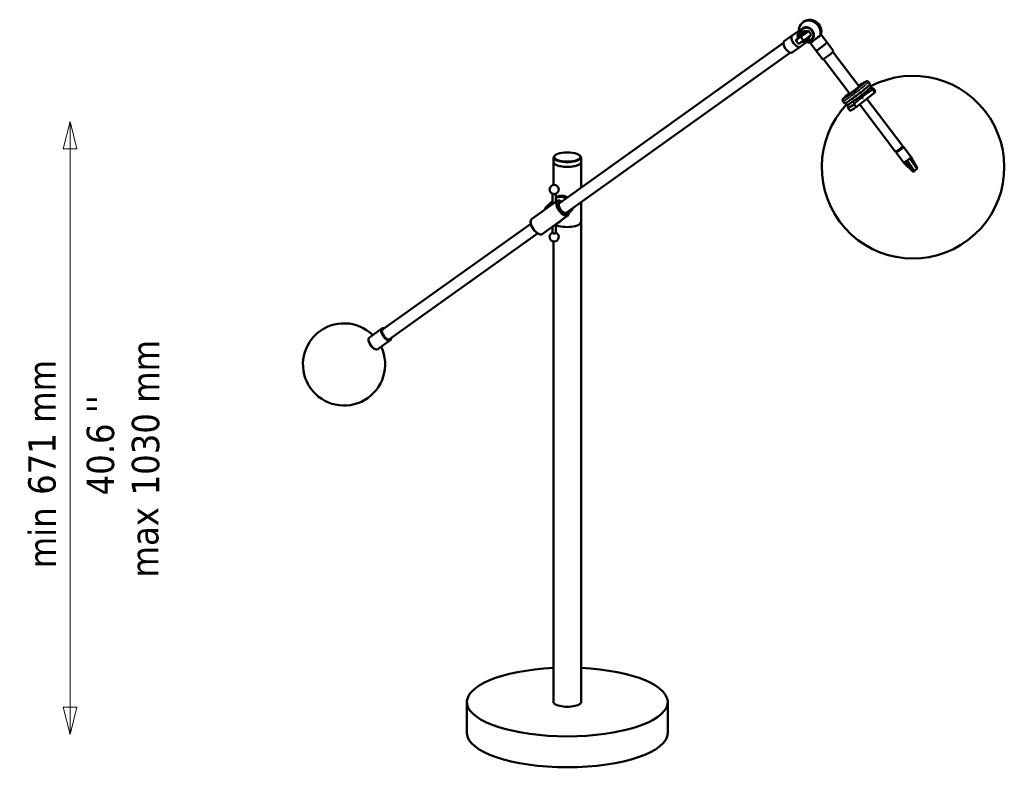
# Model space of a CAD drawing. Header units: millimetres. Extents: x 180 to 2750, y 323 to 1642.
# Tile 2 of 2: x 1671 to 2750, y 598 to 1417. Entities that reach past the tile are written whole.
import ezdxf

# ---------------------------------------------------------------- set-up
doc = ezdxf.new("R2010")
doc.units = ezdxf.units.MM
doc.header["$LTSCALE"] = 10
for name, color, linetype, lineweight in [('Symbol (ISO)', 7, 'Continuous', 25), ('Widoczne (ISO)', 7, 'Continuous', 50), ('Widoczne wąskie (ISO)', 7, 'Continuous', 35), ('Wymiar (ISO)', 7, 'Continuous', 25)]:
    doc.layers.add(name, color=color, linetype=linetype, lineweight=lineweight)
doc.styles.add('Tekst notatki (ISO)', font='tahoma.ttf')

msp = doc.modelspace()

# ---------------------------------------------------------------- linework, layer by layer
at = {"layer": 'Widoczne (ISO)'}
for p, q in [((2517.2, 1399.2), (2524.2, 1404.2)), ((2528.6, 1406.6), (2528.3, 1406.3)), ((2533.7, 1403.9), (2530.5, 1401.6)), ((2533.9, 1403.7), (2533.7, 1403.9)), ((2538.1, 1400.4), (2535.1, 1404.4)), ((2508.6, 1393), (2517.2, 1399.2)), ((2524.3, 1390.2), (2521.3, 1394.2)), ((2525.9, 1387), (2532.9, 1392)), ((2526.6, 1397.8), (2529.6, 1393.8)), ((2528.4, 1400.1), (2530.5, 1401.6)), ((2538.9, 1395.6), (2538.6, 1395.4)), ((2548.2, 1399.8), (2548.1, 1399.8)), ((2549.2, 1399.9), (2555.4, 1391.7)), ((2555.4, 1391.7), (2562.6, 1382.2)), ((2262.2, 1215.8), (2507.7, 1391.2)), ((2517.3, 1380.8), (2525.9, 1387)), ((2536.8, 1391.4), (2543.4, 1382.6)), ((2543.4, 1382.6), (2550.7, 1373.1)), ((2561.9, 1381.4), (2590.8, 1343.4)), ((2269.8, 1205.2), (2515.3, 1380.6)), ((2551.6, 1373.5), (2580.5, 1335.5)), ((2602.6, 1346.1), (2600.8, 1348.5)), ((2584.7, 1338.7), (2584.9, 1338.5)), ((2585.4, 1338.4), (2584.9, 1338.5)), ((2585.6, 1339.4), (2586.3, 1339.9)), ((2585.7, 1339.4), (2586.4, 1339.9)), ((2586.4, 1339.9), (2585.7, 1339.4)), ((2585.9, 1339.7), (2586.4, 1340)), ((2586, 1339.6), (2586.4, 1340)), ((2586.4, 1339.9), (2586.4, 1339.9)), ((2586.5, 1340.2), (2586.8, 1340.3)), ((2586.7, 1340.2), (2586.5, 1340.2)), ((2586.5, 1339.9), (2586.8, 1340.2)), ((2586.5, 1340), (2586.5, 1339.9)), ((2587.3, 1340.7), (2587, 1340.5)), ((2587.2, 1340.5), (2587, 1340.4)), ((2587.1, 1340.4), (2587.2, 1340.5)), ((2587.8, 1341.1), (2587.3, 1340.7)), ((2587.9, 1341), (2587.3, 1340.6)), ((2587.3, 1340.7), (2587.3, 1340.6)), ((2588.1, 1341.3), (2587.4, 1340.7)), ((2587.4, 1340.7), (2588.1, 1341.3)), ((2587.4, 1340.7), (2587.4, 1340.7)), ((2588.2, 1341.3), (2587.5, 1340.8)), ((2589.1, 1342), (2589.2, 1341.8)), ((2589.2, 1341.3), (2589.2, 1341.8)), ((2590.4, 1344.1), (2591.1, 1344.7)), ((2590.4, 1342.9), (2590.4, 1342.8)), ((2590.5, 1344.3), (2591.2, 1344.8)), ((2591.2, 1344.8), (2590.5, 1344.3)), ((2590.6, 1344.3), (2591.2, 1344.8)), ((2590.8, 1344.6), (2591.2, 1344.9)), ((2591.2, 1344.8), (2591.2, 1344.7)), ((2591.3, 1345), (2591.6, 1345.1)), ((2591.6, 1345), (2591.3, 1344.7)), ((2591.3, 1344.9), (2591.3, 1344.8)), ((2591.3, 1344.7), (2591.5, 1344.9)), ((2591.8, 1345.3), (2592.1, 1345.5)), ((2592, 1345.3), (2591.8, 1345.2)), ((2592.1, 1345.5), (2591.9, 1345.4)), ((2592.7, 1346), (2592.1, 1345.5)), ((2592.5, 1345.7), (2592.1, 1345.4)), ((2592.1, 1345.4), (2592.1, 1345.4)), ((2592.9, 1346), (2592.2, 1345.5)), ((2592.2, 1345.5), (2592.9, 1346)), ((2592.2, 1345.5), (2592.2, 1345.5)), ((2593, 1346.2), (2592.3, 1345.6)), ((2593.9, 1346.8), (2594, 1346.6)), ((2593.9, 1346.1), (2594, 1346.6)), ((2602, 1345.2), (2603.6, 1343.1)), ((2602.8, 1342.1), (2604.6, 1339.8)), ((2603.6, 1343.1), (2605.3, 1340.8)), ((2605.5, 1340.3), (2607.9, 1337.1)), ((2608.6, 1338.1), (2606.2, 1341.3)), ((2574.7, 1324.9), (2572.9, 1327.3)), ((2575.2, 1332.5), (2575.4, 1332.3)), ((2575.9, 1332.2), (2575.4, 1332.3)), ((2576.1, 1333.1), (2576.8, 1333.7)), ((2576.2, 1333.3), (2577, 1333.8)), ((2576.9, 1333.8), (2576.2, 1333.3)), ((2576.4, 1333.3), (2576.9, 1333.7)), ((2576.6, 1333.6), (2577, 1333.9)), ((2576.9, 1333.8), (2577, 1333.7)), ((2577.3, 1334), (2577, 1333.7)), ((2577, 1333.7), (2577.2, 1333.9)), ((2577.1, 1333.9), (2577.1, 1333.8)), ((2577.2, 1334.1), (2577.4, 1334.1)), ((2577.7, 1334.2), (2577.5, 1334.2)), ((2577.6, 1334.3), (2577.9, 1334.6)), ((2577.9, 1334.6), (2577.7, 1334.4)), ((2577.7, 1334.3), (2577.7, 1334.3)), ((2578.2, 1334.6), (2577.8, 1334.4)), ((2577.8, 1334.4), (2577.9, 1334.3)), ((2578.5, 1335), (2577.9, 1334.5)), ((2578.6, 1335), (2577.9, 1334.5)), ((2577.9, 1334.5), (2578, 1334.5)), ((2578, 1334.5), (2578.6, 1335)), ((2578.8, 1335.2), (2578.1, 1334.6)), ((2579.6, 1335.8), (2579.8, 1335.6)), ((2579.7, 1335.1), (2579.8, 1335.6)), ((2581.1, 1335.8), (2581.2, 1335.8)), ((2583.7, 1327), (2585.5, 1324.8)), ((2607.9, 1337.1), (2587.4, 1321)), ((2593.4, 1334.2), (2594.6, 1332.7)), ((2599, 1330.1), (2638.5, 1278.1)), ((2575.7, 1325.3), (2577.3, 1323.1)), ((2577.3, 1323.1), (2579.1, 1320.9)), ((2580.8, 1317), (2578.3, 1320.1)), ((2587.4, 1321), (2585, 1324.2)), ((2591.2, 1323.9), (2630.6, 1272.1)), ((2632.8, 1273.4), (2633.3, 1272.6)), ((2633.3, 1272.6), (2635.6, 1274.3)), ((2635.6, 1274.3), (2635, 1275.1)), ((2637.5, 1277), (2638, 1276.3)), ((2638.5, 1276.9), (2638, 1277.5)), ((2638, 1276.3), (2638.5, 1276.9)), ((2639.2, 1277.3), (2647.6, 1266.2)), ((2255.9, 1265.8), (2255.9, 1260.6)), ((2257.4, 1268.1), (2257, 1267.7)), ((2284.5, 1268.1), (2284.9, 1267.7)), ((2285.9, 1265.8), (2285.9, 1260.6)), ((2631.2, 1271.3), (2639.6, 1260.1)), ((2631.8, 1271.7), (2631.3, 1272.4)), ((2654.4, 1253.8), (2647.6, 1266.1)), ((2255.9, 1260.6), (2255.9, 1235.7)), ((2285.9, 1260.6), (2285.9, 1232.7)), ((2649.8, 1250.2), (2639.7, 1260.1)), ((2650.5, 1250.6), (2641.5, 1261.3)), ((2653.7, 1253.3), (2651.2, 1251.2)), ((2654.4, 1253.8), (2653.7, 1253.3)), ((2650.5, 1250.6), (2649.8, 1250.2)), ((2651.2, 1251.2), (2650.5, 1250.6)), ((2254.5, 1215.1), (2254.5, 1226.1)), ((2258.5, 1217.4), (2258.5, 1226.1)), ((2259.1, 1222.3), (2258.5, 1221.8)), ((2231.8, 1198.3), (2245.6, 1208.2)), ((2246, 1208.5), (2259.8, 1218.3)), ((2248.2, 1212), (2249.8, 1213.6)), ((2250.6, 1214.3), (2254.5, 1218)), ((2263.2, 1218.4), (2262.7, 1218.5)), ((2285.9, 1216.7), (2285.9, 1194.8)), ((2243.4, 1182), (2271.5, 1202.1)), ((2274.1, 1206.2), (2272.6, 1204.8)), ((2272.6, 1205.2), (2272.6, 1204.7)), ((2068.6, 1077.4), (2230.8, 1193.3)), ((2230.6, 1195.1), (2230.6, 1195.6)), ((2254.5, 1190), (2254.5, 1183.2)), ((2258.5, 1192.8), (2258.5, 1183.2)), ((2263.3, 1196), (2264.1, 1196.8)), ((2285.9, 1194.8), (2285.9, 668.7)), ((2076.2, 1066.8), (2238.4, 1182.7)), ((2240, 1182), (2240.5, 1181.8)), ((2255.9, 1173.9), (2255.9, 668.7)), ((2070.4, 1078.6), (2070, 1078.8)), ((2054.1, 1068.8), (2067.7, 1078.6)), ((2077.9, 1068.1), (2077.9, 1067.7)), ((2053.1, 1066.2), (2053.2, 1066.7)), ((2063.4, 1055.8), (2077, 1065.6)), ((2060.6, 1055.8), (2061.1, 1055.6)), ((2160.9, 669.6), (2160.9, 635.7)), ((2380.9, 669.6), (2380.9, 635.7))]:
    msp.add_line(p, q, dxfattribs=at)
for centre, radius, start, end in [((2536.7, 1403.9), 12.5, 342.1587, 133.2192), ((2536.7, 1403.9), 12.5, 133.2192, 208.7021), ((2536.7, 1403.9), 12.5, 234.5449, 270.647), ((2649.6, 1255.2), 100, 136.7226, 117.7282), ((2256.5, 1230.7), 5, 282.7519, 257.2481), ((2256.5, 1178.9), 5, 113.5782, 66.4218), ((2026.3, 1039.2), 45, 45.7905, 25.3098)]:
    msp.add_arc(centre, radius, start, end, dxfattribs=at)
for centre, major_axis, ratio, start_param, end_param in [((2536.7, 1403.9), (-8.56, 9.11), 0.883022, 3.663727, 6.283185), ((2536.7, 1403.9), (-8.56, 9.11), 0.883022, 3.663727, 6.283185), ((2533.5, 1400.8), (-5.56, 5.92), 0.883022, 1.895228, 7.46922), ((2533.5, 1400.8), (-5.31, 5.65), 0.883022, 1.918231, 7.453499), ((2533.5, 1400.8), (5.14, -5.47), 0.883022, 5.076617, 10.583584), ((2532.6, 1400), (-3.08, 3.28), 0.883022, 5.104779, 7.147758), ((2534.6, 1402), (-5.31, 5.65), 0.883022, 0.120307, 0.254993), ((2533.7, 1401.1), (-5.14, 5.47), 0.883022, 5.677404, 6.283185), ((2512.9, 1386.9), (4.36, -6.1), 0.466048, 3.141593, 6.283185), ((2521.6, 1393.1), (-4.36, 6.1), 0.466048, 0, 3.141593), ((2521.6, 1393.1), (-4.36, 6.1), 0.466048, 0, 3.141593), ((2525.2, 1395.7), (2.62, -3.66), 0.466048, 2.056945, 2.369774), ((2532.6, 1400), (3.08, -3.28), 0.883022, 5.419954, 6.960558), ((2542.8, 1395.9), (-5.95, -4.52), 0.055415, 0.074536, 2.655963), ((2542.8, 1395.9), (-5.97, -4.54), 0.055415, 6.267531, 8.939148), ((2534.6, 1402), (5.31, -5.65), 0.883022, 6.028192, 6.162878), ((2533.7, 1401.1), (5.14, -5.47), 0.883022, 0, 0.605782), ((2549.4, 1387.2), (5.97, 4.54), 0.055415, 3.141593, 6.283185), ((2549.4, 1387.2), (-5.97, -4.54), 0.055415, 0, 3.141593), ((2556.6, 1377.6), (5.97, 4.54), 0.055415, 3.141593, 6.283185), ((2588.7, 1335.5), (-13.9, -10.6), 0.055415, 0, 3.141593), ((2590.5, 1333.1), (13.1, 10), 0.055415, 3.141593, 6.283185), ((2585.6, 1339.5), (-5.57, -4.23), 0.055415, 5.902934, 7.685448), ((2585.6, 1339.5), (-5.18, -3.93), 0.055415, 0, 1.384697), ((2587.2, 1339.9), (2.51, 1.91), 0.055415, 2.541359, 6.883419), ((2587, 1340.1), (2.19, 1.66), 0.055415, 3.141593, 6.283185), ((2586.2, 1339.8), (0.17, 0.129), 0.055415, 5.834718, 7.461666), ((2586.6, 1340.1), (0.17, 0.129), 0.055415, 4.004778, 5.631726), ((2586.3, 1339.9), (0.17, 0.129), 0.055415, 5.575574, 7.202522), ((2586.1, 1340), (-0.273, 0.226), 0.508116, 3.920457, 3.952376), ((2591.1, 1332.3), (11.5, 8.8), 0.055415, 4.254315, 5.774203), ((2586.5, 1340.3), (0.358, -0.15), 0.05164, 0.514468, 0.857914), ((2586.9, 1340.4), (0.17, 0.129), 0.055415, 4.263922, 5.89087), ((2586.9, 1340.3), (-0.17, -0.129), 0.055415, 4.263922, 5.89087), ((2586.7, 1340.5), (-0.056, 0.385), 0.148995, 3.784267, 4.11339), ((2587.2, 1340.5), (-0.17, -0.129), 0.055415, 4.004778, 5.631726), ((2587.1, 1340.7), (0.051, -0.387), 0.078475, 5.377524, 5.473585), ((2587.5, 1340.8), (-0.17, -0.129), 0.055415, 5.575574, 7.202522), ((2587.6, 1340.9), (-0.17, -0.129), 0.055415, 5.834718, 7.461666), ((2587.4, 1341), (0.243, -0.252), 0.542764, 5.305066, 5.404135), ((2585.6, 1339.5), (5.57, 4.23), 0.055415, 5.368494, 6.663437), ((2585.6, 1339.5), (5.18, 3.93), 0.055415, 5.429169, 6.283185), ((2591.7, 1345.1), (2.19, 1.66), 0.055415, 4.028572, 8.537798), ((2591.8, 1344.9), (2.19, 1.66), 0.055415, 4.028572, 6.283185), ((2592, 1344.7), (2.51, 1.91), 0.055415, 4.128188, 6.883419), ((2591, 1344.6), (0.17, 0.129), 0.055415, 4.98928, 6.616228), ((2591.1, 1344.7), (0.17, 0.129), 0.055415, 5.248424, 6.875372), ((2591.3, 1344.8), (-0.17, -0.129), 0.055415, 3.677627, 5.304576), ((2591, 1344.9), (-0.154, 0.317), 0.520915, 3.972966, 4.156322), ((2591.2, 1345), (-0.357, 0.155), 0.127338, 3.947147, 4.019941), ((2591.7, 1345.2), (-0.17, -0.129), 0.055415, 0.276891, 1.903839), ((2591.6, 1345.1), (0.17, 0.129), 0.055415, 0.276891, 1.903839), ((2591.6, 1345.4), (0.351, -0.16), 0.197563, 5.286566, 5.801231), ((2592, 1345.5), (0.17, 0.129), 0.055415, 3.677627, 5.304576), ((2591.9, 1345.6), (-0.049, 0.382), 0.101777, 2.31156, 2.856179), ((2592.3, 1345.5), (-0.17, -0.129), 0.055415, 5.248424, 6.875372), ((2592.4, 1345.7), (-0.17, -0.129), 0.055415, 4.98928, 6.616228), ((2592.2, 1345.8), (0.125, -0.337), 0.473899, 5.493386, 5.526082), ((2590.5, 1333.1), (13.1, 10), 0.055415, 5.89528, 6.283185), ((2592.3, 1330.7), (13.9, 10.6), 0.055415, 5.90534, 6.622878), ((2594.7, 1327.6), (13.9, 10.6), 0.055415, 5.90534, 6.283185), ((2577.7, 1333.7), (2.51, 1.91), 0.055415, 2.541359, 6.883419), ((2577.6, 1333.9), (2.19, 1.66), 0.055415, 3.141593, 6.283185), ((2576.8, 1333.6), (0.17, 0.129), 0.055415, 4.928732, 6.55568), ((2577, 1333.8), (-0.17, -0.129), 0.055415, 3.617079, 5.244028), ((2576.9, 1333.8), (0.17, 0.129), 0.055415, 5.187876, 6.814824), ((2576.8, 1333.9), (-0.143, 0.325), 0.505639, 3.99483, 4.17137), ((2576.9, 1334), (-0.355, 0.157), 0.152888, 3.941326, 4.006197), ((2577.4, 1334), (0.17, 0.129), 0.055415, 0.216343, 1.843291), ((2590.5, 1333.1), (-13.1, -10), 0.055415, 0, 0.991645), ((2577.5, 1334.3), (-0.17, -0.129), 0.055415, 0.216343, 1.843291), ((2577.4, 1334.4), (0.349, -0.163), 0.222945, 5.274551, 5.923363), ((2577.8, 1334.5), (0.17, 0.129), 0.055415, 3.617079, 5.244028), ((2577.7, 1334.6), (-0.05, 0.381), 0.128291, 2.325723, 2.86961), ((2578, 1334.5), (-0.17, -0.129), 0.055415, 5.187876, 6.814824), ((2578.1, 1334.6), (-0.17, -0.129), 0.055415, 4.928732, 6.55568), ((2578, 1334.8), (0.116, -0.343), 0.45358, 5.499974, 5.533269), ((2594, 1331), (1.19, 0.91), 0.055415, 3.875765, 6.152753), ((2594.1, 1330.8), (0.95, 0.722), 0.055415, 3.998123, 6.030395), ((2592.3, 1330.7), (-13.9, -10.6), 0.055415, 5.943493, 7.26477), ((2594.7, 1327.6), (-13.9, -10.6), 0.055415, 0, 0.981585), ((2634.6, 1275.1), (3.98, 3.02), 0.055415, 3.141593, 6.283185), ((2635.2, 1274.3), (-3.98, -3.02), 0.055415, 5.723866, 9.984098), ((2635.2, 1274.3), (-3.38, -2.57), 0.055415, 1.645706, 2.5271), ((2270.9, 1265.8), (-15, 0), 0.34202, 5.910658, 9.797305), ((2635.2, 1274.3), (-3.38, -2.57), 0.055415, 0.07491, 0.956304), ((2643.6, 1263.2), (3.98, 3.02), 0.055415, 4.120193, 6.283185), ((2270.9, 1260.6), (-15, 0), 0.34202, 0, 3.141593), ((2270.9, 1260.6), (15, 0), 0.34202, 3.141593, 6.283185), ((2643.6, 1263.2), (-3.98, -3.02), 0.055415, 0, 0.155566), ((2643.6, 1263.2), (-3.98, -3.02), 0.055415, 0.155566, 0.9786), ((2256.5, 1226.4), (2, 0), 0.34202, 4.127839, 5.296939), ((2265.7, 1210.2), (-5.81, 8.14), 0.466048, 5.728411, 9.979552), ((2264.8, 1212.5), (-7.53, 8.02), 0.883022, 4.975678, 6.11712), ((2264.6, 1212.4), (-7.53, 8.02), 0.883022, 4.978754, 6.096492), ((2266, 1210.5), (5.52, -7.73), 0.466048, 2.324317, 7.100461), ((2255.7, 1204), (-7.53, 8.02), 0.883022, 5.595797, 6.733882), ((2255.6, 1203.9), (-7.19, 7.65), 0.883022, 5.681658, 6.648018), ((2257.3, 1205.5), (-7.53, 8.02), 0.883022, 5.741391, 6.283185), ((2258.1, 1206.3), (-7.53, 8.02), 0.883022, 5.821364, 6.338724), ((2256.5, 1215.1), (-2, 0), 0.34202, 0, 0.558447), ((2266, 1210.5), (-4.05, 5.66), 0.466048, 5.918145, 9.789818), ((2266, 1210.5), (-3.78, 5.29), 0.466048, 0, 3.141593), ((2265.3, 1209.9), (-3.46, 4.85), 0.466048, 0.139343, 0.424263), ((2265.3, 1209.9), (-3.37, 4.72), 0.466048, 0.229324, 0.532315), ((2264.8, 1212.5), (7.53, -8.02), 0.883022, 0.040284, 0.505386), ((2264.6, 1212.4), (7.53, -8.02), 0.883022, 0.066007, 0.510254), ((2237.6, 1190.1), (5.81, -8.14), 0.466048, 3.141593, 6.283185), ((2265.3, 1209.9), (3.37, -4.72), 0.466048, 5.750871, 6.053861), ((2265.3, 1209.9), (3.46, -4.85), 0.466048, 5.858923, 6.143842), ((2237.2, 1189.9), (5.52, -7.73), 0.466048, 3.696367, 5.728411), ((2270.9, 1194.8), (15, 0), 0.34202, 3.73741, 6.283185), ((2270.9, 1194.8), (15, 0), 0.34202, 3.73741, 6.283185), ((2255.7, 1204), (7.53, -8.02), 0.883022, 5.961213, 6.368462), ((2256.5, 1183.2), (2, 0), 0.34202, 3.141593, 6.283185), ((2072.4, 1072.1), (-4.65, 6.51), 0.466048, 5.728411, 9.979552), ((2072.7, 1072.3), (4.36, -6.1), 0.466048, 2.619278, 6.8055), ((2058.7, 1062.3), (4.65, -6.51), 0.466048, 3.141593, 6.283185), ((2072.7, 1072.3), (-4.07, 5.7), 0.466048, 5.902934, 9.805029), ((2072.4, 1072.1), (-3.78, 5.29), 0.466048, 0, 0.493822), ((2072.4, 1072.1), (-3.78, 5.29), 0.466048, 0, 0.493822), ((2058.3, 1062.1), (4.36, -6.1), 0.466048, 3.696367, 5.728411), ((2072.4, 1072.1), (3.78, -5.29), 0.466048, 5.789363, 6.283185), ((2072.4, 1072.1), (3.78, -5.29), 0.466048, 5.789363, 6.283185), ((2270.9, 669.6), (-110, 0), 0.34202, 4.849179, 10.858784), ((2270.9, 669.6), (15.2, 0), 0.34202, 2.979193, 6.445585), ((2270.9, 668.6), (-15.2, 0), 0.34202, 6.120785, 6.192684), ((2270.9, 668.6), (15.2, 0), 0.34202, 0.090501, 0.1624), ((2270.9, 635.7), (110, 0), 0.34202, 3.141593, 6.283185)]:
    msp.add_ellipse(centre, major_axis=major_axis, ratio=ratio, start_param=start_param, end_param=end_param, dxfattribs=at)
for centre, major_axis, ratio in [((2586.9, 1340.3), (-2.19, -1.66), 0.055415), ((2577.4, 1334.1), (2.19, 1.66), 0.055415), ((2270.9, 1266.3), (-14.5, 0), 0.34202)]:
    msp.add_ellipse(centre, major_axis=major_axis, ratio=ratio, dxfattribs=at)
for points, knots in [([(2523.3, 1400.1), (2523.3, 1400.2), (2523.3, 1400.3), (2523.3, 1400.9), (2523.4, 1401.3), (2523.6, 1402.2), (2523.8, 1402.6), (2524, 1403.2), (2524.1, 1403.4), (2524.2, 1403.6)], [-6.249815, -6.249815, -6.249815, -6.249815, -5.947414, -5.947414, -4.46056, -4.46056, -2.973707, -2.973707, -2.158916, -2.158916, -2.158916, -2.158916]), ([(2526.6, 1397.8), (2528, 1398.8), (2530.1, 1400.3), (2533.7, 1403), (2535.6, 1404.7), (2534.1, 1403.8), (2533.3, 1403.4), (2533.2, 1403.4), (2533.5, 1403.7), (2533.7, 1403.9)], [-26.275376, -26.275376, -26.275376, -26.275376, -20.612924, -17.476581, -13.262483, -11.426945, -7.046145, -5.80505, -4.5, -4.5, -4.5, -4.5]), ([(2526.6, 1397.8), (2525.2, 1396.8), (2523.1, 1395.3), (2520.8, 1393.8), (2521.7, 1394.8), (2524.6, 1397), (2526.5, 1398.4), (2528, 1399.7), (2528.3, 1400), (2528.4, 1400.1)], [-26.275376, -26.275376, -26.275376, -26.275376, -20.612924, -17.476581, -13.262483, -11.426945, -7.046145, -5.80505, -4.5, -4.5, -4.5, -4.5]), ([(2523.8, 1396.4), (2523.7, 1396.8), (2523.6, 1397.1), (2523.4, 1398), (2523.3, 1398.5), (2523.2, 1399.4), (2523.3, 1399.8), (2523.3, 1400.1)], [-9.980965, -9.980965, -9.980965, -9.980965, -8.881961, -8.881961, -7.414687, -7.414687, -6.249815, -6.249815, -6.249815, -6.249815]), ([(2524.3, 1390.2), (2524.3, 1390.2), (2524.4, 1390.2), (2526.1, 1391.3), (2528.2, 1392.8), (2529.6, 1393.8)], [16.83384, 16.83384, 16.83384, 16.83384, 17.476581, 20.612924, 26.275376, 26.275376, 26.275376, 26.275376]), ([(2524.7, 1400), (2524.6, 1399.9), (2524.6, 1399.8), (2524.6, 1399.7), (2524.5, 1399.6), (2524.5, 1399.4), (2524.5, 1399.3), (2524.5, 1399), (2524.5, 1398.7), (2524.5, 1398.5), (2524.5, 1398.5), (2524.5, 1398.5), (2524.5, 1398.4)], [-2.082809, -2.082809, -2.082809, -2.082809, -1.564769, -1.564769, -1.564769, -0.997049, -0.997049, -0.997049, -0.030541, -0.030541, -0.030541, 0, 0, 0, 0]), ([(2524.5, 1398.4), (2524.5, 1398.4), (2524.5, 1398.3), (2524.5, 1398), (2524.6, 1397.6), (2524.7, 1397.3), (2524.8, 1397.2), (2524.8, 1397.1)], [-10.702273, -10.702273, -10.702273, -10.702273, -10.531233, -10.531233, -9.574499, -9.574499, -9.3773, -9.3773, -9.3773, -9.3773]), ([(2525, 1399.5), (2524.9, 1399.6), (2524.8, 1399.6), (2524.7, 1399.7), (2524.7, 1399.7), (2524.6, 1399.7), (2524.6, 1399.8)], [-162.2855111, -162.2855111, -162.2855111, -162.2855111, -161.9407497, -161.9407497, -161.9407497, -161.7109526, -161.7109526, -161.7109526, -161.7109526]), ([(2524.7, 1400.4), (2524.7, 1400.3), (2524.7, 1400.2), (2524.7, 1400.1), (2524.7, 1400.1), (2524.7, 1400)], [-0.4474219, -0.4474219, -0.4474219, -0.4474219, -0.0450812, -0.0450812, 0, 0, 0, 0]), ([(2524.7, 1399.1), (2524.7, 1399.1), (2525, 1398.9), (2525.2, 1398.8), (2525.3, 1398.7)], [32.3164246, 32.3164246, 32.3164246, 32.3164246, 32.3868148, 32.5194177, 32.5194177, 32.5194177, 32.5194177]), ([(2529.4, 1392), (2529.1, 1392.1), (2528.7, 1392.2), (2528.2, 1392.4), (2528, 1392.4), (2527.8, 1392.5)], [-17.383202, -17.383202, -17.383202, -17.383202, -16.218329, -16.218329, -15.568045, -15.568045, -15.568045, -15.568045]), ([(2529.2, 1393.5), (2529.3, 1393.5), (2529.4, 1393.5), (2529.5, 1393.4), (2529.5, 1393.4), (2529.5, 1393.4)], [-0.3812265, -0.3812265, -0.3812265, -0.3812265, -0.0857785, -0.0857785, 0, 0, 0, 0]), ([(2532.6, 1392.1), (2532.5, 1392.1), (2532.4, 1392.1), (2531.9, 1392), (2531.5, 1391.9), (2530.6, 1391.9), (2530.1, 1391.9), (2529.6, 1392), (2529.5, 1392), (2529.4, 1392)], [-21.024602, -21.024602, -21.024602, -21.024602, -20.65931, -20.65931, -19.172457, -19.172457, -17.685603, -17.685603, -17.383202, -17.383202, -17.383202, -17.383202]), ([(2538.1, 1400.4), (2538.2, 1400.3), (2536.7, 1399), (2533.1, 1396.3), (2531, 1394.8), (2529.6, 1393.8)], [13.516301, 13.516301, 13.516301, 13.516301, 17.476581, 20.612924, 26.275376, 26.275376, 26.275376, 26.275376]), ([(2549.2, 1399.9), (2549.1, 1399.9), (2549.1, 1400), (2548.9, 1400.1), (2548.8, 1400.1), (2548.5, 1400), (2548.3, 1399.9), (2548.2, 1399.8)], [-3.620457, -3.620457, -3.620457, -3.620457, -2.973707, -2.973707, -1.486853, -1.486853, 0, 0, 0, 0]), ([(2600.8, 1348.5), (2600.6, 1348.7), (2600.5, 1348.8), (2600.1, 1349.1), (2599.9, 1349.1), (2599.5, 1349.3), (2599.4, 1349.3), (2599, 1349.3), (2598.9, 1349.3), (2598.6, 1349.2), (2598.5, 1349.2), (2598, 1349), (2597.7, 1348.9), (2597, 1348.5), (2596.5, 1348.2), (2595.3, 1347.5), (2594.7, 1347.1), (2594, 1346.6)], [4.0434943, 4.0434943, 4.0434943, 4.0434943, 4.0627196, 4.0627196, 4.0838264, 4.0838264, 4.1097939, 4.1097939, 4.1438019, 4.1438019, 4.2003421, 4.2003421, 4.3745566, 4.3745566, 4.6186301, 4.6186301, 4.8363508, 4.8363508, 4.8363508, 4.8363508]), ([(2585.9, 1339.7), (2585.9, 1339.7), (2585.9, 1339.7), (2585.9, 1339.7), (2586, 1339.7), (2586, 1339.7), (2586, 1339.7), (2586, 1339.7)], [0.02076039, 0.02076039, 0.02076039, 0.02076039, 0.02593303, 0.02593303, 0.03109721, 0.03109721, 0.03111532, 0.03111532, 0.03111532, 0.03111532]), ([(2586.5, 1339.9), (2586.5, 1339.9), (2586.4, 1339.9), (2586.4, 1339.8), (2586.3, 1339.8), (2586.3, 1339.8), (2586.2, 1339.7), (2586.2, 1339.7), (2586.1, 1339.7), (2586.1, 1339.6), (2586, 1339.6), (2586, 1339.6)], [1.3547954, 1.3547954, 1.3547954, 1.3547954, 1.4406268, 1.4406268, 1.5274336, 1.5274336, 1.6142403, 1.6142403, 1.701047, 1.701047, 1.7878537, 1.7878537, 1.7878537, 1.7878537]), ([(2587.3, 1340.6), (2587.3, 1340.7), (2587.3, 1340.7), (2587.3, 1340.7), (2587.3, 1340.7), (2587.3, 1340.7), (2587.3, 1340.7), (2587.3, 1340.7)], [0.04758377, 0.04758377, 0.04758377, 0.04758377, 0.05181414, 0.05181414, 0.05697832, 0.05697832, 0.06215096, 0.06215096, 0.06215096, 0.06215096]), ([(2587.3, 1328.2), (2587.4, 1328.3), (2587.6, 1328.4), (2588.8, 1329.4), (2590, 1330.2), (2592.4, 1332), (2593.6, 1332.9), (2595.8, 1334.7), (2596.9, 1335.5), (2598.8, 1337.1), (2599.6, 1337.8), (2600.5, 1338.6), (2600.7, 1338.8), (2600.9, 1338.9)], [1.825304, 1.825304, 1.825304, 1.825304, 1.863992, 1.863992, 2.186223, 2.186223, 2.507839, 2.507839, 2.829776, 2.829776, 3.153521, 3.153521, 3.246535, 3.246535, 3.246535, 3.246535]), ([(2588.2, 1341.3), (2588.2, 1341.3), (2588.1, 1341.2), (2588.1, 1341.2), (2588.1, 1341.2), (2588.1, 1341.2), (2588.1, 1341.2), (2588, 1341.1), (2588, 1341.1), (2587.9, 1341.1), (2587.9, 1341), (2587.9, 1341)], [6.0657571, 6.0657571, 6.0657571, 6.0657571, 6.1526567, 6.1526567, 6.2395564, 6.2395564, 6.326456, 6.326456, 6.4133556, 6.4133556, 6.4966152, 6.4966152, 6.4966152, 6.4966152]), ([(2590.6, 1344.3), (2590.6, 1344.3), (2590.6, 1344.3), (2590.6, 1344.2), (2590.5, 1344.2), (2590.5, 1344.2), (2590.5, 1344.2), (2590.5, 1344.2), (2590.4, 1344.2), (2590.4, 1344.2), (2590.4, 1344.2), (2590.4, 1344.2)], [4.5005048, 4.5005048, 4.5005048, 4.5005048, 4.5822363, 4.5822363, 4.6692029, 4.6692029, 4.7561696, 4.7561696, 4.8431363, 4.8431363, 4.9301029, 4.9301029, 4.9301029, 4.9301029]), ([(2591.3, 1345), (2591.3, 1345), (2591.3, 1345), (2591.4, 1345), (2591.4, 1345), (2591.4, 1345), (2591.4, 1345), (2591.4, 1344.9)], [0.02076039, 0.02076039, 0.02076039, 0.02076039, 0.02593303, 0.02593303, 0.03109721, 0.03109721, 0.03532758, 0.03532758, 0.03532758, 0.03532758]), ([(2592.5, 1345.7), (2592.5, 1345.7), (2592.5, 1345.7), (2592.4, 1345.6), (2592.4, 1345.6), (2592.3, 1345.5), (2592.3, 1345.5), (2592.2, 1345.4), (2592.2, 1345.4), (2592.1, 1345.4), (2592.1, 1345.3), (2592, 1345.3)], [2.9245672, 2.9245672, 2.9245672, 2.9245672, 3.0113658, 3.0113658, 3.0981645, 3.0981645, 3.1849631, 3.1849631, 3.2717617, 3.2717617, 3.3579107, 3.3579107, 3.3579107, 3.3579107]), ([(2592.7, 1345.9), (2592.7, 1345.9), (2592.7, 1346), (2592.7, 1346), (2592.7, 1346), (2592.7, 1346)], [0.05201937, 0.05201937, 0.05201937, 0.05201937, 0.05697832, 0.05697832, 0.06215096, 0.06215096, 0.06215096, 0.06215096]), ([(2594.6, 1332.7), (2594.7, 1332.7), (2594.7, 1332.8), (2597.6, 1335), (2600.7, 1337.2), (2604.4, 1339.6), (2604.9, 1340), (2605.5, 1340.3)], [30.005503, 30.005503, 30.005503, 30.005503, 30.033003, 30.033003, 31.15831, 31.15831, 31.340589, 31.340589, 31.340589, 31.340589]), ([(2575.4, 1332.3), (2575.3, 1332.2), (2575.1, 1332.1), (2574.3, 1331.3), (2573.7, 1330.8), (2573.1, 1330.1), (2573, 1330), (2572.7, 1329.6), (2572.7, 1329.4), (2572.5, 1329.1), (2572.5, 1328.8), (2572.5, 1328.3), (2572.5, 1328), (2572.7, 1327.6), (2572.8, 1327.4), (2572.9, 1327.3)], [6.537453, 6.537453, 6.537453, 6.537453, 6.5839891, 6.5839891, 6.9257298, 6.9257298, 7.0554084, 7.0554084, 7.1047497, 7.1047497, 7.1456871, 7.1456871, 7.1714157, 7.1714157, 7.185087, 7.185087, 7.185087, 7.185087]), ([(2576.4, 1333.3), (2576.3, 1333.2), (2576.3, 1333.2), (2576.3, 1333.2), (2576.3, 1333.2), (2576.2, 1333.2), (2576.2, 1333.2), (2576.2, 1333.2), (2576.2, 1333.2), (2576.2, 1333.1), (2576.2, 1333.1), (2576.2, 1333.1)], [2.930914, 2.930914, 2.930914, 2.930914, 3.0114617, 3.0114617, 3.0984842, 3.0984842, 3.1855066, 3.1855066, 3.2725291, 3.2725291, 3.3580479, 3.3580479, 3.3580479, 3.3580479]), ([(2577.2, 1334.1), (2577.2, 1334.1), (2577.2, 1334.1), (2577.2, 1334), (2577.2, 1334), (2577.2, 1334), (2577.2, 1334), (2577.2, 1334)], [0.02076039, 0.02076039, 0.02076039, 0.02076039, 0.02593303, 0.02593303, 0.03109721, 0.03109721, 0.03532758, 0.03532758, 0.03532758, 0.03532758]), ([(2578.2, 1334.6), (2578.2, 1334.6), (2578.2, 1334.6), (2578.1, 1334.5), (2578.1, 1334.5), (2578, 1334.5), (2578, 1334.4), (2577.9, 1334.4), (2577.9, 1334.3), (2577.8, 1334.3), (2577.7, 1334.3), (2577.7, 1334.2)], [1.353784, 1.353784, 1.353784, 1.353784, 1.4405794, 1.4405794, 1.5273748, 1.5273748, 1.6141703, 1.6141703, 1.7009657, 1.7009657, 1.787265, 1.787265, 1.787265, 1.787265]), ([(2578.5, 1334.9), (2578.5, 1335), (2578.5, 1335), (2578.5, 1335), (2578.5, 1335), (2578.5, 1335)], [0.052102, 0.052102, 0.052102, 0.052102, 0.05697832, 0.05697832, 0.06215096, 0.06215096, 0.06215096, 0.06215096]), ([(2585, 1324.2), (2585.5, 1324.6), (2585.9, 1325.1), (2588.4, 1327.5), (2590.5, 1329.3), (2592.6, 1331)], [28.725417, 28.725417, 28.725417, 28.725417, 28.907696, 28.907696, 29.736575, 29.736575, 29.736575, 29.736575]), ([(2591.1, 1329.9), (2591.1, 1329.9), (2591.1, 1329.9), (2590.9, 1329.7), (2590.8, 1329.6), (2590.6, 1329.4), (2590.5, 1329.4), (2590.4, 1329.3)], [-0.1322104, -0.1322104, -0.1322104, -0.1322104, -0.1186522, -0.1186522, -0.0593509, -0.0593509, -0.0254435, -0.0254435, -0.0254435, -0.0254435]), ([(2271.3, 1222.2), (2270.9, 1222.4), (2270.5, 1222.6), (2269.4, 1223), (2268.6, 1223.3), (2267.2, 1223.6), (2266.5, 1223.8), (2265.1, 1223.9), (2264.5, 1224), (2263.2, 1223.9), (2262.6, 1223.9), (2260.9, 1223.5), (2259.9, 1223), (2259.2, 1222.4), (2259.1, 1222.3), (2259.1, 1222.3)], [4.685173, 4.685173, 4.685173, 4.685173, 4.81032, 4.81032, 5.026748, 5.026748, 5.243176, 5.243176, 5.459604, 5.459604, 5.676032, 5.676032, 6.108888, 6.108888, 6.145897, 6.145897, 6.145897, 6.145897]), ([(2246, 1208.5), (2245.9, 1208.4), (2245.9, 1208.4), (2245.7, 1208.3), (2245.7, 1208.2), (2245.6, 1208.2)], [0.67329575, 0.67329575, 0.67329575, 0.67329575, 0.70118205, 0.70118205, 0.72906834, 0.72906834, 0.72906834, 0.72906834]), ([(2274.1, 1206.2), (2275.1, 1207.2), (2276, 1208.3), (2276.8, 1209.8), (2276.9, 1210.1), (2277.1, 1210.4)], [2.6504466, 2.6504466, 2.6504466, 2.6504466, 3.0544439, 3.0544439, 3.1402316, 3.1402316, 3.1402316, 3.1402316])]:
    msp.add_open_spline(points, degree=3, knots=knots, dxfattribs=at)
for points in [[(2531.4, 1408.1), (2531.3, 1408.1), (2531.3, 1408), (2531.2, 1408)], [(2524.6, 1400), (2524.7, 1399.9), (2524.8, 1399.9), (2524.9, 1399.9)], [(2524.7, 1400.2), (2524.7, 1400.3), (2524.7, 1400.4), (2524.7, 1400.4)], [(2524.8, 1399.9), (2524.8, 1399.9), (2524.8, 1399.9), (2524.9, 1399.9)], [(2529.3, 1393.6), (2529.3, 1393.6), (2529.3, 1393.5), (2529.3, 1393.5)], [(2529.9, 1393.4), (2529.7, 1393.4), (2529.6, 1393.4), (2529.4, 1393.4)], [(2529.5, 1393.4), (2529.6, 1393.4), (2529.8, 1393.4), (2529.9, 1393.4)], [(2529.8, 1393.4), (2529.8, 1393.4), (2529.8, 1393.4), (2529.8, 1393.5)], [(2586, 1339.6), (2586, 1339.6), (2586, 1339.6), (2586, 1339.6)], [(2588.2, 1341.3), (2588.2, 1341.3), (2588.2, 1341.3), (2588.2, 1341.3)], [(2590.4, 1344.1), (2590.4, 1344.1), (2590.4, 1344.1), (2590.4, 1344.2)], [(2592.5, 1345.7), (2592.5, 1345.7), (2592.5, 1345.7), (2592.5, 1345.7)], [(2576.1, 1333.1), (2576.1, 1333.1), (2576.1, 1333.1), (2576.2, 1333.1)], [(2578.2, 1334.6), (2578.2, 1334.6), (2578.2, 1334.6), (2578.2, 1334.6)], [(2580, 1336.2), (2579.8, 1336), (2579.6, 1335.9), (2579.5, 1335.8)]]:
    msp.add_open_spline(points, degree=3, dxfattribs=at)
for points, weights in [([(2587.3, 1340.6), (2587.3, 1340.6), (2587.3, 1340.6)], [1.00378810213, 1.00463568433, 1.00545273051]), ([(2591.4, 1344.9), (2591.4, 1344.9), (2591.4, 1344.9)], [1.00552809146, 1.00467480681, 1.00378810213]), ([(2577.3, 1334), (2577.3, 1334), (2577.2, 1334)], [1.00602579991, 1.0049349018, 1.00378810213])]:
    msp.add_rational_spline(points, weights, degree=2, dxfattribs=at)
at = {"layer": 'Widoczne wąskie (ISO)'}
for p, q in [((2586.4, 1340), (2586.5, 1339.9)), ((2586.4, 1340), (2586.5, 1340)), ((2587, 1340.5), (2587.1, 1340.4)), ((2587.5, 1340.8), (2587.5, 1340.8)), ((2591.1, 1344.7), (2591.1, 1344.6)), ((2591.6, 1345.1), (2591.6, 1345)), ((2592.1, 1345.5), (2592.2, 1345.5)), ((2592.1, 1345.4), (2592.1, 1345.4)), ((2576.8, 1333.7), (2576.8, 1333.6)), ((2577.4, 1334.1), (2577.4, 1334.1)), ((2577.8, 1334.4), (2577.9, 1334.4)), ((2577.9, 1334.5), (2577.9, 1334.5)), ((2651.2, 1251.2), (2643.4, 1262.6)), ((2653.7, 1253.3), (2645.9, 1264.6))]:
    msp.add_line(p, q, dxfattribs=at)
for centre, major_axis, start_param, end_param in [((2585.6, 1339.5), (-12.3, -9.4), 5.651342, 10.208019), ((2586.8, 1337.9), (-13.9, -10.6), 0, 3.141593), ((2586.9, 1340.3), (-1.34, -1.02), 5.516522, 5.949923), ((2586.9, 1340.3), (1.34, 1.02), 3.945725, 4.379126), ((2586.9, 1340.3), (-1.34, -1.02), 3.945725, 4.379126), ((2586.9, 1340.3), (1.24, 0.94), 1.218461, 1.237925), ((2586.9, 1340.3), (1.34, 1.02), 5.516522, 5.949923), ((2591.7, 1345.1), (-1.34, -1.02), 0.217838, 0.651239), ((2591.7, 1345.1), (-1.34, -1.02), 4.930227, 5.363628), ((2591.7, 1345.1), (1.24, 0.94), 1.788243, 1.888276), ((2591.7, 1345.1), (1.34, 1.02), 4.930227, 5.363628), ((2591.7, 1345.1), (1.34, 1.02), 0.217838, 0.651239), ((2577.4, 1334.1), (-1.34, -1.02), 0.15729, 0.590691), ((2577.4, 1334.1), (-1.34, -1.02), 4.869679, 5.30308), ((2577.5, 1334.1), (1.24, 0.94), 1.727696, 1.867626), ((2577.4, 1334.1), (1.34, 1.02), 4.869679, 5.30308), ((2577.4, 1334.1), (1.34, 1.02), 0.15729, 0.590691), ((2585.6, 1339.5), (-12.3, -9.4), 5.145124, 5.191667)]:
    msp.add_ellipse(centre, major_axis=major_axis, ratio=0.055415, start_param=start_param, end_param=end_param, dxfattribs=at)
at = {"layer": 'Wymiar (ISO)', "linetype": 'Continuous', "lineweight": 18}
for p, q in [((1726.1, 1305.1), (1718.6, 1275.1)), ((1726.1, 1275.1), (1726.1, 1305.1)), ((1733.6, 1275.1), (1726.1, 1305.1)), ((1718.6, 1275.1), (1733.6, 1275.1)), ((1726.1, 664.1), (1726.1, 1275.1)), ((1718.6, 664.1), (1726.1, 634.1)), ((1733.6, 664.1), (1718.6, 664.1)), ((1726.1, 664.1), (1726.1, 634.1)), ((1726.1, 634.1), (1733.6, 664.1))]:
    msp.add_line(p, q, dxfattribs=at)
at = {"layer": 'Wymiar (ISO)', "linetype": 'Continuous', "lineweight": 18, "flags": 128}
for points in [[(1733.6, 1275.1), (1726.1, 1305.1), (1718.6, 1275.1), (1733.6, 1275.1)], [(1718.6, 664.1), (1726.1, 634.1), (1733.6, 664.1), (1718.6, 664.1)]]:
    msp.add_lwpolyline(points, dxfattribs=at)
at = {"layer": 'Wymiar (ISO)'}
for points in [[(1733.6, 1275.1), (1726.1, 1305.1), (1718.6, 1275.1), (1733.6, 1275.1)], [(1718.6, 664.1), (1726.1, 634.1), (1733.6, 664.1), (1718.6, 664.1)]]:
    msp.add_solid(points, dxfattribs=at)

# ---------------------------------------------------------------- texts
at = {"layer": 'Symbol (ISO)', "insert": (1744.4, 895.8), "char_height": 30, "width": 172.22, "attachment_point": 1, "rotation": 90, "line_spacing_factor": 0.987884, "style": 'Tekst notatki (ISO)'}
msp.add_mtext("\\fTahoma|b0|i0;40.6 ''\\P\\fTahoma|b0|i0;1030 mm", dxfattribs=at)
at = {"layer": 'Symbol (ISO)', "char_height": 30, "attachment_point": 1, "rotation": 90, "style": 'Tekst notatki (ISO)'}
for s, insert, width in [('\\fTahoma|b0|i0;min', (1680.8, 816), 67.075), ('\\fTahoma|b0|i0;max', (1792.9, 805.9), 76.726)]:
    msp.add_mtext(s, dxfattribs=dict(at, insert=insert, width=width))
at = {"layer": 'Wymiar (ISO)', "insert": (1710.9, 896.4), "char_height": 30, "attachment_point": 7, "rotation": 90, "style": 'Tekst notatki (ISO)'}
msp.add_mtext('671 mm', dxfattribs=at)

doc.saveas('drawing.dxf')
